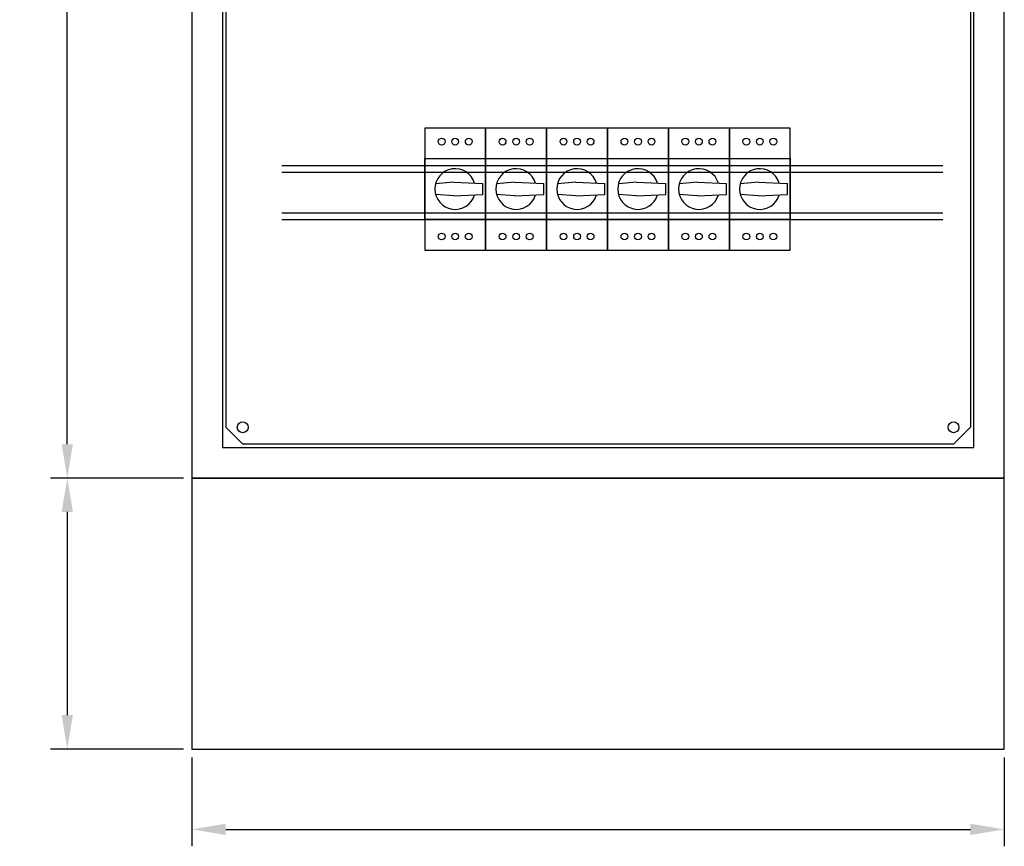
# Model space of a CAD drawing. Header units: centimetres. Extents: x -4250 to -484, y 169 to 6592.
# Tile 102 of 178: x -1935 to -1862, y 4748 to 4809. Entities that reach past the tile are written whole.
import ezdxf

# ---------------------------------------------------------------- set-up
doc = ezdxf.new("R2010")
doc.units = ezdxf.units.CM
doc.layers.add('1', color=7, linetype='Continuous')
doc.layers.add('w0', color=7, linetype='Continuous')
doc.dimstyles.new('ISO-25', dxfattribs={"dimtxt": 2.5, "dimasz": 2.5, "dimexe": 1.25, "dimexo": 0.625, "dimtad": 1, "dimdsep": 46, "dimtxsty": 'Standard', "dimcen": 2.5, "dimadec": 0, "dimazin": 0, "dimtfac": 1, "dimtmove": 0, "dimatfit": 3, "dimfxl": 0, "dimarcsym": 0})

# ---------------------------------------------------------------- blocks, each defined once
blk = doc.blocks.new('111712_332258856')
at = {"layer": 'w0'}
for p, q in [((60, 100), (0, 100)), ((0, 80), (0, 100)), ((60, 80), (60, 100)), ((57.75, 97.75), (2.25, 97.75)), ((2.25, 77.75), (2.25, 97.75)), ((2.5, 96.25), (3.75, 97.5)), ((3.75, 97.5), (56.25, 97.5)), ((57.5, 96.25), (56.25, 97.5)), ((57.75, 77.75), (57.75, 97.75)), ((2.5, 76.25), (2.5, 96.25)), ((57.5, 76.25), (57.5, 96.25)), ((0, 80), (0, 0)), ((60, 0), (60, 80)), ((2.25, 77.75), (2.25, 2.25)), ((57.75, 2.25), (57.75, 77.75)), ((2.5, 76.25), (2.5, 3.75)), ((57.5, 76.25), (57.5, 3.75)), ((2.5, 3.75), (3.75, 2.5)), ((57.5, 3.75), (56.25, 2.5)), ((2.25, 2.25), (57.75, 2.25)), ((56.25, 2.5), (3.75, 2.5)), ((0, 0), (60, 0))]:
    blk.add_line(p, q, dxfattribs=at)
for centre in [(3.75, 96.25), (56.25, 96.25), (3.75, 3.75), (56.25, 3.75)]:
    blk.add_circle(centre, 0.4, dxfattribs=at)
at = {"flags": 1}
for tag, p in [('BD', (-4.191, 2.95)), ('NK', (-4.191, 2.186)), ('typ', (-4.191, 1.44)), ('po', (-4.191, 0.676))]:
    blk.add_attdef(tag, p, '', height=0.5, dxfattribs=at)
blk = doc.blocks.new('293595_1447705494')
for p, q in [((0, 4), (48.8, 4)), ((0, 3.5), (48.8, 3.5)), ((0, 0.5), (48.8, 0.5)), ((0, 0), (48.8, 0))]:
    blk.add_line(p, q)
at = {"flags": 1}
for tag, p in [('BD', (50.579, 4.07)), ('NK', (50.579, 2.078)), ('TYP', (50.579, 0.478)), ('PO', (50.579, -1.059))]:
    blk.add_attdef(tag, p, '', height=1, dxfattribs=at)
blk = doc.blocks.new('*D91')
at = {"layer": '1', "color": 0, "lineweight": -2, "transparency": 16777216}
for p, q in [((-1921.788, 4754.569), (-1921.788, 4748.012)), ((-1861.788, 4754.569), (-1861.788, 4748.012)), ((-1919.288, 4749.262), (-1864.288, 4749.262))]:
    blk.add_line(p, q, dxfattribs=at)
at = {"layer": '1', "color": 0, "transparency": 16777216}
for points in [[(-1919.288, 4749.679), (-1919.288, 4748.845), (-1921.788, 4749.262)], [(-1864.288, 4748.845), (-1864.288, 4749.679), (-1861.788, 4749.262)]]:
    blk.add_solid(points, dxfattribs=at)
at = {"layer": 'Defpoints', "color": 0, "transparency": 16777216}
for p in [(-1921.788, 4755.194), (-1861.788, 4755.194), (-1861.788, 4749.262)]:
    blk.add_point(p, dxfattribs=at)
blk = doc.blocks.new('*D92')
at = {"layer": '1', "color": 0, "lineweight": -2, "transparency": 16777216}
for p, q in [((-1922.413, 4875.194), (-1932.245, 4875.194)), ((-1930.995, 4777.694), (-1930.995, 4872.694)), ((-1922.413, 4775.194), (-1932.245, 4775.194))]:
    blk.add_line(p, q, dxfattribs=at)
at = {"layer": '1', "color": 0, "transparency": 16777216}
for points in [[(-1930.579, 4872.694), (-1931.412, 4872.694), (-1930.995, 4875.194)], [(-1931.412, 4777.694), (-1930.579, 4777.694), (-1930.995, 4775.194)]]:
    blk.add_solid(points, dxfattribs=at)
at = {"layer": 'Defpoints', "color": 0, "transparency": 16777216}
for p in [(-1930.995, 4875.194), (-1921.788, 4875.194), (-1921.788, 4775.194)]:
    blk.add_point(p, dxfattribs=at)
blk = doc.blocks.new('*D93')
at = {"layer": '1', "color": 0, "lineweight": -2, "transparency": 16777216}
for p, q in [((-1922.413, 4775.194), (-1932.245, 4775.194)), ((-1930.995, 4772.694), (-1930.995, 4757.694)), ((-1922.413, 4755.194), (-1932.245, 4755.194))]:
    blk.add_line(p, q, dxfattribs=at)
at = {"layer": '1', "color": 0, "transparency": 16777216}
for points in [[(-1930.579, 4772.694), (-1931.412, 4772.694), (-1930.995, 4775.194)], [(-1931.412, 4757.694), (-1930.579, 4757.694), (-1930.995, 4755.194)]]:
    blk.add_solid(points, dxfattribs=at)
at = {"layer": 'Defpoints', "color": 0, "transparency": 16777216}
for p in [(-1921.788, 4775.194), (-1930.995, 4755.194), (-1921.788, 4755.194)]:
    blk.add_point(p, dxfattribs=at)

msp = doc.modelspace()

# ---------------------------------------------------------------- linework, layer by layer
msp.add_lwpolyline([(-1921.7882, 4775.1945), (-1921.7882, 4755.1945), (-1861.7882, 4755.1945), (-1861.7882, 4775.1945)], close=True)
at = {"layer": '1'}
for p, q in [((-1904.5945, 4801.0295), (-1904.5945, 4792.0295)), ((-1900.0945, 4801.0295), (-1904.5945, 4801.0295)), ((-1895.5945, 4801.0295), (-1900.0945, 4801.0295)), ((-1900.0945, 4801.0295), (-1900.0945, 4792.0295)), ((-1900.0945, 4792.0295), (-1900.0945, 4801.0295)), ((-1895.5945, 4801.0295), (-1895.5945, 4792.0295)), ((-1891.0945, 4801.0295), (-1895.5945, 4801.0295)), ((-1895.5945, 4792.0295), (-1895.5945, 4801.0295)), ((-1891.0945, 4801.0295), (-1891.0945, 4792.0295)), ((-1886.5945, 4801.0295), (-1891.0945, 4801.0295)), ((-1891.0945, 4792.0295), (-1891.0945, 4801.0295)), ((-1886.5945, 4801.0295), (-1886.5945, 4792.0295)), ((-1882.0945, 4801.0295), (-1886.5945, 4801.0295)), ((-1886.5945, 4792.0295), (-1886.5945, 4801.0295)), ((-1882.0945, 4801.0295), (-1882.0945, 4792.0295)), ((-1877.5945, 4801.0295), (-1882.0945, 4801.0295)), ((-1882.0945, 4792.0295), (-1882.0945, 4801.0295)), ((-1877.5945, 4792.0295), (-1877.5945, 4801.0295)), ((-1904.5945, 4794.2795), (-1904.5945, 4798.7795)), ((-1904.5945, 4794.2795), (-1904.5945, 4798.7795)), ((-1904.5945, 4798.7795), (-1900.0945, 4798.7795)), ((-1904.5945, 4798.7795), (-1900.0945, 4798.7795)), ((-1904.5945, 4798.7795), (-1900.0945, 4798.7795)), ((-1904.5945, 4798.7795), (-1900.0945, 4798.7795)), ((-1900.0945, 4798.7795), (-1895.5945, 4798.7795)), ((-1900.0945, 4798.7795), (-1895.5945, 4798.7795)), ((-1900.0945, 4798.7795), (-1895.5945, 4798.7795)), ((-1900.0945, 4798.7795), (-1895.5945, 4798.7795)), ((-1900.0945, 4794.2795), (-1900.0945, 4798.7795)), ((-1900.0945, 4794.2795), (-1900.0945, 4798.7795)), ((-1900.0945, 4798.7795), (-1900.0945, 4794.2795)), ((-1900.0945, 4798.7795), (-1900.0945, 4794.2795)), ((-1895.5945, 4794.2795), (-1895.5945, 4798.7795)), ((-1895.5945, 4794.2795), (-1895.5945, 4798.7795)), ((-1895.5945, 4798.7795), (-1891.0945, 4798.7795)), ((-1895.5945, 4798.7795), (-1891.0945, 4798.7795)), ((-1895.5945, 4798.7795), (-1891.0945, 4798.7795)), ((-1895.5945, 4798.7795), (-1891.0945, 4798.7795)), ((-1895.5945, 4798.7795), (-1895.5945, 4794.2795)), ((-1895.5945, 4798.7795), (-1895.5945, 4794.2795)), ((-1891.0945, 4794.2795), (-1891.0945, 4798.7795)), ((-1891.0945, 4794.2795), (-1891.0945, 4798.7795)), ((-1891.0945, 4798.7795), (-1886.5945, 4798.7795)), ((-1891.0945, 4798.7795), (-1886.5945, 4798.7795)), ((-1891.0945, 4798.7795), (-1886.5945, 4798.7795)), ((-1891.0945, 4798.7795), (-1886.5945, 4798.7795)), ((-1891.0945, 4798.7795), (-1891.0945, 4794.2795)), ((-1891.0945, 4798.7795), (-1891.0945, 4794.2795)), ((-1886.5945, 4794.2795), (-1886.5945, 4798.7795)), ((-1886.5945, 4794.2795), (-1886.5945, 4798.7795)), ((-1886.5945, 4798.7795), (-1882.0945, 4798.7795)), ((-1886.5945, 4798.7795), (-1882.0945, 4798.7795)), ((-1886.5945, 4798.7795), (-1882.0945, 4798.7795)), ((-1886.5945, 4798.7795), (-1882.0945, 4798.7795)), ((-1886.5945, 4798.7795), (-1886.5945, 4794.2795)), ((-1886.5945, 4798.7795), (-1886.5945, 4794.2795)), ((-1882.0945, 4794.2795), (-1882.0945, 4798.7795)), ((-1882.0945, 4794.2795), (-1882.0945, 4798.7795)), ((-1882.0945, 4798.7795), (-1877.5945, 4798.7795)), ((-1882.0945, 4798.7795), (-1877.5945, 4798.7795)), ((-1882.0945, 4798.7795), (-1877.5945, 4798.7795)), ((-1882.0945, 4798.7795), (-1877.5945, 4798.7795)), ((-1882.0945, 4798.7795), (-1882.0945, 4794.2795)), ((-1882.0945, 4798.7795), (-1882.0945, 4794.2795)), ((-1877.5945, 4798.7795), (-1877.5945, 4794.2795)), ((-1877.5945, 4798.7795), (-1877.5945, 4794.2795)), ((-1902.4445, 4797.0295), (-1903.7912, 4796.9259)), ((-1902.4445, 4797.0295), (-1903.7912, 4796.9259)), ((-1902.4445, 4797.0295), (-1900.2945, 4796.9295)), ((-1902.4445, 4797.0295), (-1900.2945, 4796.9295)), ((-1900.2945, 4796.1295), (-1900.2945, 4796.9295)), ((-1900.2945, 4796.1295), (-1900.2945, 4796.9295)), ((-1897.9445, 4797.0295), (-1899.2912, 4796.9259)), ((-1897.9445, 4797.0295), (-1899.2912, 4796.9259)), ((-1897.9445, 4797.0295), (-1895.7945, 4796.9295)), ((-1897.9445, 4797.0295), (-1895.7945, 4796.9295)), ((-1895.7945, 4796.1295), (-1895.7945, 4796.9295)), ((-1895.7945, 4796.1295), (-1895.7945, 4796.9295)), ((-1893.4445, 4797.0295), (-1894.7912, 4796.9259)), ((-1893.4445, 4797.0295), (-1894.7912, 4796.9259)), ((-1893.4445, 4797.0295), (-1891.2945, 4796.9295)), ((-1893.4445, 4797.0295), (-1891.2945, 4796.9295)), ((-1891.2945, 4796.1295), (-1891.2945, 4796.9295)), ((-1891.2945, 4796.1295), (-1891.2945, 4796.9295)), ((-1888.9445, 4797.0295), (-1890.2912, 4796.9259)), ((-1888.9445, 4797.0295), (-1890.2912, 4796.9259)), ((-1888.9445, 4797.0295), (-1886.7945, 4796.9295)), ((-1888.9445, 4797.0295), (-1886.7945, 4796.9295)), ((-1886.7945, 4796.1295), (-1886.7945, 4796.9295)), ((-1886.7945, 4796.1295), (-1886.7945, 4796.9295)), ((-1884.4445, 4797.0295), (-1885.7912, 4796.9259)), ((-1884.4445, 4797.0295), (-1885.7912, 4796.9259)), ((-1884.4445, 4797.0295), (-1882.2945, 4796.9295)), ((-1884.4445, 4797.0295), (-1882.2945, 4796.9295)), ((-1882.2945, 4796.1295), (-1882.2945, 4796.9295)), ((-1882.2945, 4796.1295), (-1882.2945, 4796.9295)), ((-1879.9445, 4797.0295), (-1881.2912, 4796.9259)), ((-1879.9445, 4797.0295), (-1881.2912, 4796.9259)), ((-1879.9445, 4797.0295), (-1877.7945, 4796.9295)), ((-1879.9445, 4797.0295), (-1877.7945, 4796.9295)), ((-1877.7945, 4796.1295), (-1877.7945, 4796.9295)), ((-1877.7945, 4796.1295), (-1877.7945, 4796.9295)), ((-1902.4445, 4796.0295), (-1903.7912, 4796.1331)), ((-1902.4445, 4796.0295), (-1903.7912, 4796.1331)), ((-1902.4445, 4796.0295), (-1900.2945, 4796.1295)), ((-1902.4445, 4796.0295), (-1900.2945, 4796.1295)), ((-1897.9445, 4796.0295), (-1899.2912, 4796.1331)), ((-1897.9445, 4796.0295), (-1899.2912, 4796.1331)), ((-1897.9445, 4796.0295), (-1895.7945, 4796.1295)), ((-1897.9445, 4796.0295), (-1895.7945, 4796.1295)), ((-1893.4445, 4796.0295), (-1894.7912, 4796.1331)), ((-1893.4445, 4796.0295), (-1894.7912, 4796.1331)), ((-1893.4445, 4796.0295), (-1891.2945, 4796.1295)), ((-1893.4445, 4796.0295), (-1891.2945, 4796.1295)), ((-1888.9445, 4796.0295), (-1890.2912, 4796.1331)), ((-1888.9445, 4796.0295), (-1890.2912, 4796.1331)), ((-1888.9445, 4796.0295), (-1886.7945, 4796.1295)), ((-1888.9445, 4796.0295), (-1886.7945, 4796.1295)), ((-1884.4445, 4796.0295), (-1885.7912, 4796.1331)), ((-1884.4445, 4796.0295), (-1885.7912, 4796.1331)), ((-1884.4445, 4796.0295), (-1882.2945, 4796.1295)), ((-1884.4445, 4796.0295), (-1882.2945, 4796.1295)), ((-1879.9445, 4796.0295), (-1881.2912, 4796.1331)), ((-1879.9445, 4796.0295), (-1881.2912, 4796.1331)), ((-1879.9445, 4796.0295), (-1877.7945, 4796.1295)), ((-1879.9445, 4796.0295), (-1877.7945, 4796.1295)), ((-1904.5945, 4794.2795), (-1900.0945, 4794.2795)), ((-1900.0945, 4794.2795), (-1904.5945, 4794.2795)), ((-1900.0945, 4794.2795), (-1904.5945, 4794.2795)), ((-1904.5945, 4794.2795), (-1900.0945, 4794.2795)), ((-1900.0945, 4794.2795), (-1895.5945, 4794.2795)), ((-1895.5945, 4794.2795), (-1900.0945, 4794.2795)), ((-1895.5945, 4794.2795), (-1900.0945, 4794.2795)), ((-1900.0945, 4794.2795), (-1895.5945, 4794.2795)), ((-1895.5945, 4794.2795), (-1891.0945, 4794.2795)), ((-1891.0945, 4794.2795), (-1895.5945, 4794.2795)), ((-1891.0945, 4794.2795), (-1895.5945, 4794.2795)), ((-1895.5945, 4794.2795), (-1891.0945, 4794.2795)), ((-1891.0945, 4794.2795), (-1886.5945, 4794.2795)), ((-1886.5945, 4794.2795), (-1891.0945, 4794.2795)), ((-1886.5945, 4794.2795), (-1891.0945, 4794.2795)), ((-1891.0945, 4794.2795), (-1886.5945, 4794.2795)), ((-1886.5945, 4794.2795), (-1882.0945, 4794.2795)), ((-1882.0945, 4794.2795), (-1886.5945, 4794.2795)), ((-1882.0945, 4794.2795), (-1886.5945, 4794.2795)), ((-1886.5945, 4794.2795), (-1882.0945, 4794.2795)), ((-1882.0945, 4794.2795), (-1877.5945, 4794.2795)), ((-1877.5945, 4794.2795), (-1882.0945, 4794.2795)), ((-1877.5945, 4794.2795), (-1882.0945, 4794.2795)), ((-1882.0945, 4794.2795), (-1877.5945, 4794.2795)), ((-1904.5945, 4792.0295), (-1900.0945, 4792.0295)), ((-1900.0945, 4792.0295), (-1895.5945, 4792.0295)), ((-1895.5945, 4792.0295), (-1891.0945, 4792.0295)), ((-1891.0945, 4792.0295), (-1886.5945, 4792.0295)), ((-1886.5945, 4792.0295), (-1882.0945, 4792.0295)), ((-1882.0945, 4792.0295), (-1877.5945, 4792.0295))]:
    msp.add_line(p, q, dxfattribs=at)
for centre in [(-1903.3445, 4800.0295), (-1903.3445, 4800.0295), (-1902.3445, 4800.0295), (-1902.3445, 4800.0295), (-1901.3445, 4800.0295), (-1901.3445, 4800.0295), (-1898.8445, 4800.0295), (-1898.8445, 4800.0295), (-1897.8445, 4800.0295), (-1897.8445, 4800.0295), (-1896.8445, 4800.0295), (-1896.8445, 4800.0295), (-1894.3445, 4800.0295), (-1894.3445, 4800.0295), (-1893.3445, 4800.0295), (-1893.3445, 4800.0295), (-1892.3445, 4800.0295), (-1892.3445, 4800.0295), (-1889.8445, 4800.0295), (-1889.8445, 4800.0295), (-1888.8445, 4800.0295), (-1888.8445, 4800.0295), (-1887.8445, 4800.0295), (-1887.8445, 4800.0295), (-1885.3445, 4800.0295), (-1885.3445, 4800.0295), (-1884.3445, 4800.0295), (-1884.3445, 4800.0295), (-1883.3445, 4800.0295), (-1883.3445, 4800.0295), (-1880.8445, 4800.0295), (-1880.8445, 4800.0295), (-1879.8445, 4800.0295), (-1879.8445, 4800.0295), (-1878.8445, 4800.0295), (-1878.8445, 4800.0295), (-1903.3445, 4793.0295), (-1902.3445, 4793.0295), (-1902.3445, 4793.0295), (-1901.3445, 4793.0295), (-1901.3445, 4793.0295), (-1898.8445, 4793.0295), (-1897.8445, 4793.0295), (-1897.8445, 4793.0295), (-1896.8445, 4793.0295), (-1896.8445, 4793.0295), (-1894.3445, 4793.0295), (-1893.3445, 4793.0295), (-1893.3445, 4793.0295), (-1892.3445, 4793.0295), (-1892.3445, 4793.0295), (-1889.8445, 4793.0295), (-1888.8445, 4793.0295), (-1888.8445, 4793.0295), (-1887.8445, 4793.0295), (-1887.8445, 4793.0295), (-1885.3445, 4793.0295), (-1884.3445, 4793.0295), (-1884.3445, 4793.0295), (-1883.3445, 4793.0295), (-1883.3445, 4793.0295), (-1880.8445, 4793.0295), (-1879.8445, 4793.0295), (-1879.8445, 4793.0295), (-1878.8445, 4793.0295), (-1878.8445, 4793.0295)]:
    msp.add_circle(centre, 0.25, dxfattribs=at)
for centre in [(-1902.3445, 4796.5295), (-1902.3445, 4796.5295), (-1897.8445, 4796.5295), (-1897.8445, 4796.5295), (-1893.3445, 4796.5295), (-1893.3445, 4796.5295), (-1888.8445, 4796.5295), (-1888.8445, 4796.5295), (-1884.3445, 4796.5295), (-1884.3445, 4796.5295), (-1879.8445, 4796.5295), (-1879.8445, 4796.5295)]:
    msp.add_arc(centre, 1.5, 16.899159, 343.100841, dxfattribs=at)

# ---------------------------------------------------------------- block references
for name, p in [('111712_332258856', (-1921.7882, 4775.1945)), ('293595_1447705494', (-1915.1407, 4794.2795))]:
    msp.add_blockref(name, p, dxfattribs=at)

# ---------------------------------------------------------------- dimensions: what is measured, and where the dimension line sits
for base, p2, picture, middle in [((-1930.9953, 4875.1945), (-1921.7882, 4875.1945), '*D92', (-1932.8703, 4825.1945)), ((-1930.9953, 4755.1945), (-1921.7882, 4755.1945), '*D93', (-1932.8703, 4765.1945))]:
    dim = msp.add_linear_dim(base=base, p1=(-1921.7882, 4775.1945), p2=p2, angle=90, dimstyle='ISO-25', dxfattribs=at)
    dim.commit()
    dim.dimension.update_dxf_attribs({"geometry": picture, "text_midpoint": middle})
dim = msp.add_linear_dim(base=(-1861.7882, 4749.2621), p1=(-1921.7882, 4755.1945), p2=(-1861.7882, 4755.1945), dimstyle='ISO-25', dxfattribs=at)
dim.commit()
dim.dimension.update_dxf_attribs({"geometry": '*D91', "text_midpoint": (-1891.7882, 4749.2621), "dimtype": 160})

doc.saveas('drawing.dxf')
